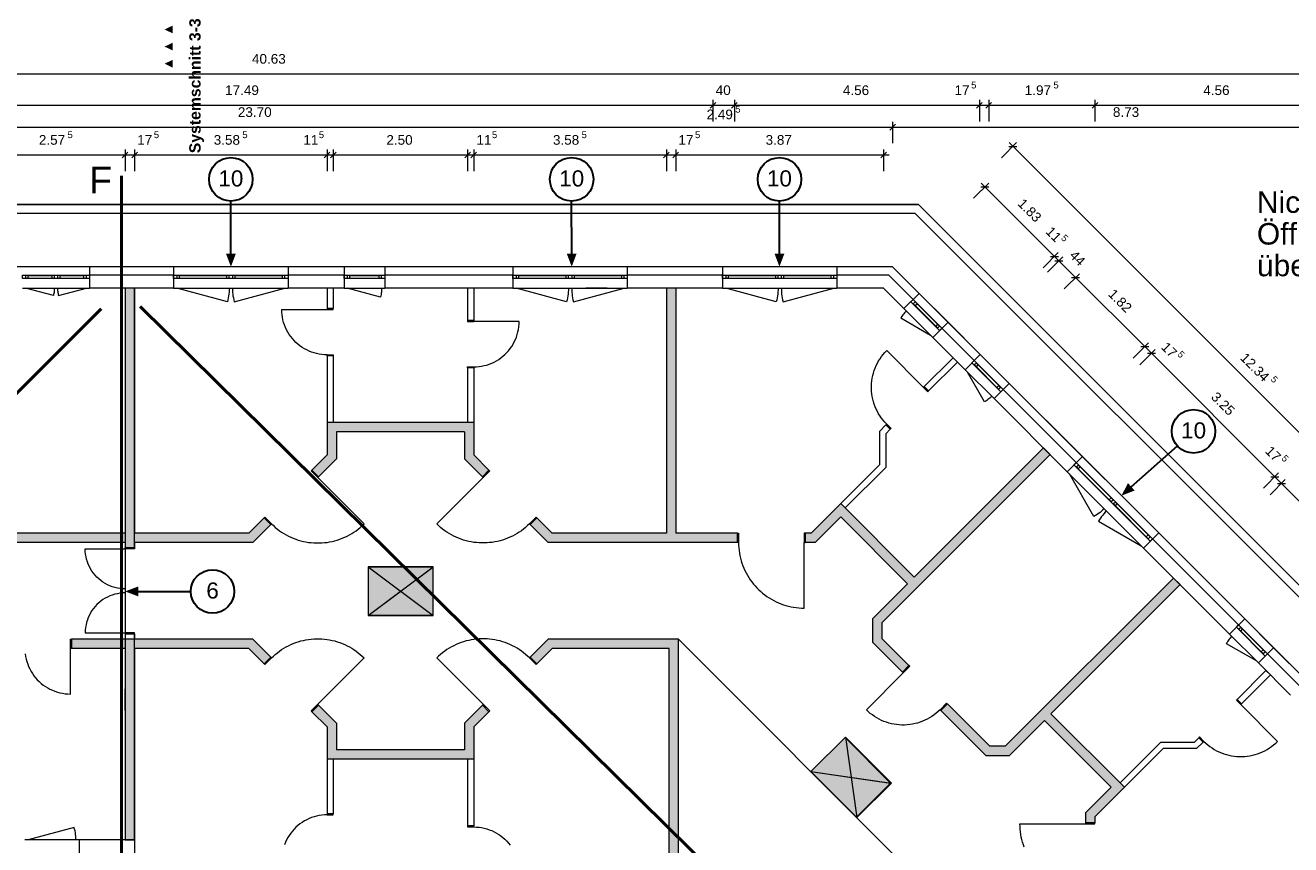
# Model space of a CAD drawing. Header units: millimetres. Extents: x -15507 to 123453, y -13113 to 44965.
# Tile 10 of 15: x 6964 to 30520, y 29710 to 44965. Entities that reach past the tile are written whole.
import ezdxf
from ezdxf.xclip import XClip

# ---------------------------------------------------------------- set-up
doc = ezdxf.new("R2010")
doc.units = ezdxf.units.MM
doc.header["$MEASUREMENT"] = 0
doc.header["$XCLIPFRAME"] = 0
for name, color, linetype in [('1-EG_1_0', 7, 'Continuous'), ('1-EG_1_Abschnitt 1_Erdgeschoss_Standard', 7, 'Continuous'), ('1-EG_1_EG', 7, 'Continuous'), ('T03 Cutfill', 7, 'Continuous'), ('Аннотация - Текст', 7, 'Continuous'), ('Чертеж и Рисунок', 7, 'Continuous')]:
    doc.layers.add(name, color=color, linetype=linetype)
doc.styles.add('СГЕНЕРИР_СТИЛЬ_1', font='arial.ttf')
doc.styles.add('СГЕНЕРИР_СТИЛЬ_2', font='arialbd.ttf')
doc.styles.add('СГЕНЕРИР_СТИЛЬ_5', font='arial.ttf')

# ---------------------------------------------------------------- blocks, each defined once
blk = doc.blocks.new('Чертеж_1_1', base_point=(21718, 6295))
at = {"layer": '1-EG_1_0', "linetype": 'Continuous', "lineweight": 18, "true_color": 0xf8991e}
for points in [[(8823, 40070), (8823, 35235), (8998, 35235), (8998, 40070)], [(16363, 35670), (16698, 35335), (20223, 35335), (20223, 35510), (19073, 35510), (19073, 40070), (18898, 40070), (18898, 35510), (16771, 35510), (16487, 35793)], [(12300, 36684), (12423, 36560), (12758, 36895), (12758, 37395), (15138, 37395), (15138, 36895), (15473, 36560), (15596, 36684), (15313, 36967), (15313, 37570), (12583, 37570), (12583, 36967)], [(21594, 35510), (21483, 35510), (21483, 35335), (21667, 35335), (22144, 35813), (23389, 34568), (22734, 33913), (22734, 33478), (23292, 32922), (23415, 33046), (22909, 33551), (22909, 33841), (26041, 36972), (25917, 37096), (23513, 34692), (22144, 36060)], [(11533, 35670), (11409, 35793), (11126, 35510), (8998, 35510), (8998, 35335), (11198, 35335)], [(8823, 35510), (6607, 35510), (6607, 35335), (8823, 35335)], [(28462, 34551), (28339, 34674), (25207, 31542), (24923, 31542), (24131, 32332), (24007, 32209), (24851, 31367), (25279, 31367), (25935, 32023), (27179, 30778), (26701, 30300), (26701, 30117), (26876, 30117), (26876, 30228), (27427, 30778), (26058, 32146)], [(8823, 33535), (7823, 33535), (7823, 33360), (8823, 33360)], [(8823, 33535), (8823, 29800), (8998, 29800), (8998, 33535)], [(11198, 33535), (8998, 33535), (8998, 33360), (11126, 33360), (11409, 33077), (11533, 33200)], [(16771, 33360), (18948, 33360), (18948, 29425), (18323, 28800), (18336, 28800), (18453, 28683), (19123, 29353), (19123, 33535), (16698, 33535), (16363, 33200), (16487, 33077)], [(12300, 32186), (12583, 31903), (12583, 31300), (15313, 31300), (15313, 31903), (15596, 32186), (15473, 32310), (15138, 31975), (15138, 31475), (12758, 31475), (12758, 31975), (12423, 32310)]]:
    blk.add_hatch(color=30, dxfattribs=at).paths.add_polyline_path(points)
at = {"layer": '1-EG_1_Abschnitt 1_Erdgeschoss_Standard', "linetype": 'Continuous', "lineweight": 0, "true_color": 0x000000}
for points in [[(14548, 34875), (13348, 34875), (13348, 33975)], [(23073, 30858), (22224, 31706), (21588, 31070)]]:
    blk.add_hatch(color=18, dxfattribs=at).paths.add_polyline_path(points)
at = {"layer": '1-EG_1_EG', "linetype": 'Continuous', "lineweight": 18, "true_color": 0xd3fefe}
for points in [[(13348, 34885), (13348, 33975), (14558, 33975), (14558, 34885)], [(22231, 31714), (21588, 31070), (22444, 30214), (23087, 30858)]]:
    blk.add_hatch(color=7, dxfattribs=at).paths.add_polyline_path(points)
at = {"layer": '1-EG_1_Abschnitt 1_Erdgeschoss_Standard', "color": 7, "linetype": 'Continuous', "lineweight": 18}
for p, q in [((23589, 41630), (-1072, 41630)), ((32996, 32223), (23589, 41630)), ((23109, 40470), (-592, 40470)), ((8161, 40470), (6911, 40470)), ((7021, 40305), (7456, 40305)), ((7616, 40305), (8051, 40305)), ((8161, 40470), (8161, 40070)), ((9726, 40470), (8161, 40470)), ((9726, 40310), (8161, 40310)), ((9726, 40310), (8161, 40310)), ((9726, 40470), (9726, 40070)), ((11856, 40470), (9726, 40470)), ((9836, 40305), (10711, 40305)), ((10871, 40305), (11746, 40305)), ((12898, 40470), (11856, 40470)), ((11856, 40470), (11856, 40070)), ((12898, 40310), (11856, 40310)), ((12898, 40310), (11856, 40310)), ((12898, 40470), (12898, 40070)), ((13658, 40470), (12898, 40470)), ((13008, 40305), (13548, 40305)), ((16041, 40470), (13658, 40470)), ((13658, 40470), (13658, 40070)), ((16041, 40310), (13658, 40310)), ((16041, 40310), (13658, 40310)), ((16041, 40470), (16041, 40070)), ((18171, 40470), (16041, 40470)), ((16151, 40305), (17026, 40305)), ((17186, 40305), (18061, 40305)), ((19943, 40470), (18171, 40470)), ((18171, 40470), (18171, 40070)), ((19943, 40310), (18171, 40310)), ((19943, 40310), (18171, 40310)), ((19943, 40470), (19943, 40070)), ((22073, 40470), (19943, 40470)), ((20053, 40305), (20928, 40305)), ((21088, 40305), (21963, 40305)), ((23109, 40470), (22073, 40470)), ((22073, 40470), (22073, 40070)), ((23042, 40310), (22073, 40310)), ((23042, 40310), (22073, 40310)), ((23491, 39861), (23042, 40310)), ((23491, 39861), (23042, 40310)), ((23604, 39974), (23109, 40470)), ((31836, 31742), (23109, 40470)), ((6911, 40070), (8161, 40070)), ((7021, 40255), (7456, 40255)), ((7616, 40255), (8051, 40255)), ((9726, 40070), (8161, 40070)), ((8823, 40070), (8823, 35510)), ((8998, 40070), (8823, 40070)), ((8998, 40070), (8998, 35510)), ((9726, 40070), (11856, 40070)), ((9836, 40255), (10711, 40255)), ((10871, 40255), (11746, 40255)), ((12898, 40070), (11856, 40070)), ((12583, 40070), (12583, 39695)), ((12698, 40070), (12583, 40070)), ((12698, 40070), (12698, 39695)), ((12898, 40070), (13658, 40070)), ((13008, 40255), (13548, 40255)), ((16041, 40070), (13658, 40070)), ((15198, 40070), (15198, 39470)), ((15313, 40070), (15198, 40070)), ((15313, 40070), (15313, 39470)), ((16041, 40070), (18171, 40070)), ((16151, 40255), (17026, 40255)), ((17186, 40255), (18061, 40255)), ((19943, 40070), (18171, 40070)), ((18898, 40070), (18898, 35510)), ((19073, 40070), (18898, 40070)), ((19073, 40070), (19073, 35510)), ((19943, 40070), (22073, 40070)), ((20053, 40255), (20928, 40255)), ((21088, 40255), (21963, 40255)), ((22943, 40070), (22073, 40070)), ((23322, 39691), (22943, 40070)), ((23604, 39974), (23322, 39691)), ((24142, 39437), (23604, 39974)), ((12698, 39695), (12583, 39695)), ((23322, 39691), (23859, 39154)), ((23530, 39745), (23912, 39363)), ((23565, 39780), (23947, 39398)), ((15313, 39470), (15198, 39470)), ((24142, 39437), (23859, 39154)), ((24743, 38836), (24142, 39437)), ((24460, 38553), (23859, 39154)), ((24630, 38723), (24029, 39324)), ((24630, 38723), (24029, 39324)), ((12583, 38810), (12583, 37570)), ((12698, 38810), (12583, 38810)), ((12698, 38810), (12698, 37570)), ((24237, 38776), (23700, 38238)), ((24319, 38694), (23781, 38157)), ((24319, 38694), (24237, 38776)), ((24743, 38836), (24460, 38553)), ((24704, 38641), (25086, 38259)), ((25280, 38298), (24743, 38836)), ((15198, 38585), (15198, 37570)), ((15313, 38585), (15198, 38585)), ((15313, 38585), (15313, 37570)), ((24460, 38553), (24998, 38015)), ((24669, 38606), (25051, 38224)), ((23781, 38157), (23700, 38238)), ((25280, 38298), (24998, 38015)), ((26528, 36824), (25167, 38185)), ((26528, 36824), (25167, 38185)), ((26642, 36937), (25280, 38298)), ((26359, 36654), (24998, 38015)), ((12583, 37570), (12583, 37395)), ((15313, 37570), (12583, 37570)), ((15313, 37570), (15313, 37395)), ((22986, 37524), (22866, 37404)), ((23067, 37443), (22986, 37524)), ((12583, 37395), (12583, 36967)), ((15138, 37395), (12758, 37395)), ((12758, 37395), (12758, 36895)), ((15138, 37395), (15138, 36895)), ((15313, 37395), (15313, 36967)), ((22866, 37404), (22866, 36782)), ((23067, 37443), (22981, 37356)), ((22981, 37356), (22981, 36734)), ((25917, 37096), (23513, 34692)), ((26041, 36972), (25917, 37096)), ((12583, 36967), (12300, 36684)), ((12758, 36895), (12423, 36560)), ((15473, 36560), (15138, 36895)), ((15596, 36684), (15313, 36967)), ((22866, 36782), (22144, 36060)), ((26041, 36972), (23636, 34568)), ((26642, 36937), (26359, 36654)), ((28063, 35516), (26642, 36937)), ((12423, 36560), (12300, 36684)), ((15596, 36684), (15473, 36560)), ((22981, 36734), (22226, 35979)), ((26359, 36654), (27780, 35233)), ((26567, 36707), (27144, 36131)), ((26603, 36743), (27179, 36166)), ((22144, 36060), (21594, 35510)), ((23513, 34692), (22144, 36060)), ((27292, 36053), (27868, 35477)), ((22144, 35813), (21667, 35335)), ((23389, 34568), (22144, 35813)), ((27257, 36018), (27833, 35442)), ((11409, 35793), (11126, 35510)), ((11533, 35670), (11198, 35335)), ((11533, 35670), (11409, 35793)), ((16487, 35793), (16363, 35670)), ((16698, 35335), (16363, 35670)), ((16771, 35510), (16487, 35793)), ((8823, 35510), (6607, 35510)), ((8823, 35335), (6607, 35335)), ((8823, 35335), (8823, 35235)), ((11126, 35510), (8998, 35510)), ((11198, 35335), (8998, 35335)), ((8998, 35335), (8998, 35235)), ((19073, 35335), (16698, 35335)), ((18898, 35510), (16771, 35510)), ((20223, 35510), (19073, 35510)), ((20223, 35335), (19073, 35335)), ((20223, 35510), (20223, 35335)), ((21594, 35510), (21483, 35510)), ((21483, 35510), (21483, 35335)), ((21667, 35335), (21483, 35335)), ((28063, 35516), (27780, 35233)), ((29551, 33801), (27950, 35403)), ((29551, 33801), (27950, 35403)), ((29664, 33914), (28063, 35516)), ((8998, 35235), (8823, 35235)), ((29382, 33631), (27780, 35233)), ((13348, 34875), (13348, 33975)), ((14548, 34875), (13348, 34875)), ((14548, 34875), (13348, 34875)), ((13348, 34875), (13348, 33975)), ((13348, 33975), (14548, 34875)), ((14548, 34875), (14548, 33975)), ((28339, 34674), (25207, 31542)), ((28462, 34551), (28339, 34674)), ((23389, 34568), (22734, 33913)), ((23513, 34445), (22909, 33841)), ((23636, 34568), (23513, 34445)), ((28462, 34551), (26058, 32146)), ((14548, 33975), (13348, 33975)), ((22734, 33913), (22734, 33478)), ((22909, 33841), (22909, 33551)), ((29664, 33914), (29382, 33631)), ((29626, 33720), (30007, 33338)), ((30202, 33377), (29664, 33914)), ((8911, 33535), (7823, 33535)), ((7823, 33535), (7823, 33360)), ((8823, 33635), (8823, 33535)), ((8998, 33635), (8823, 33635)), ((8998, 33535), (8823, 33535)), ((11198, 33535), (8911, 33535)), ((8998, 33635), (8998, 33535)), ((11533, 33200), (11198, 33535)), ((16698, 33535), (16363, 33200)), ((19123, 33535), (16698, 33535)), ((19123, 29353), (19123, 33535)), ((23292, 32922), (22734, 33478)), ((23415, 33046), (22909, 33551)), ((29382, 33631), (29919, 33094)), ((29590, 33684), (29972, 33303)), ((8823, 33360), (7823, 33360)), ((8823, 33360), (8823, 29800)), ((8998, 33360), (8998, 29800)), ((11126, 33360), (8998, 33360)), ((11409, 33077), (11126, 33360)), ((16771, 33360), (16487, 33077)), ((18948, 33360), (16771, 33360)), ((18948, 29425), (18948, 33360)), ((30202, 33377), (29919, 33094)), ((30690, 32662), (30089, 33264)), ((30690, 32662), (30089, 33264)), ((30803, 32776), (30202, 33377)), ((11533, 33200), (11409, 33077)), ((16487, 33077), (16363, 33200)), ((23415, 33046), (23292, 32922)), ((30520, 32493), (29919, 33094)), ((30060, 32953), (29523, 32415)), ((30142, 32871), (29604, 32334)), ((30142, 32871), (30060, 32953)), ((12423, 32310), (12300, 32186)), ((12758, 31975), (12423, 32310)), ((15473, 32310), (15138, 31975)), ((15596, 32186), (15473, 32310)), ((24131, 32332), (24007, 32209)), ((24923, 31542), (24131, 32332)), ((29604, 32334), (29523, 32415)), ((12583, 31903), (12300, 32186)), ((15596, 32186), (15313, 31903)), ((24851, 31367), (24007, 32209)), ((27427, 30778), (26058, 32146)), ((12583, 31903), (12583, 31475)), ((12758, 31975), (12758, 31475)), ((15138, 31975), (15138, 31475)), ((15313, 31903), (15313, 31475)), ((25935, 32023), (25279, 31367)), ((27179, 30778), (25935, 32023)), ((22224, 31706), (21588, 31070)), ((22224, 31706), (21588, 31070)), ((23073, 30858), (22224, 31706)), ((23073, 30858), (22224, 31706)), ((28100, 31614), (27345, 30860)), ((28722, 31614), (28100, 31614)), ((28809, 31701), (28722, 31614)), ((28890, 31620), (28770, 31499)), ((28890, 31620), (28809, 31701)), ((12583, 31475), (12583, 31300)), ((15138, 31475), (12758, 31475)), ((15313, 31475), (15313, 31300)), ((25279, 31367), (24851, 31367)), ((25207, 31542), (24923, 31542)), ((28148, 31499), (27427, 30778)), ((28770, 31499), (28148, 31499)), ((12583, 31300), (12583, 30285)), ((15313, 31300), (12583, 31300)), ((12698, 31300), (12698, 30285)), ((15198, 31300), (15198, 30060)), ((15313, 31300), (15313, 30060)), ((22436, 30222), (21588, 31070)), ((21588, 31070), (23073, 30858)), ((23073, 30858), (22436, 30222)), ((27179, 30778), (26701, 30300)), ((27427, 30778), (26876, 30228)), ((12698, 30285), (12583, 30285)), ((26701, 30300), (26701, 30117)), ((26876, 30228), (26876, 30117)), ((15313, 30060), (15198, 30060)), ((26876, 30117), (26701, 30117)), ((7966, 29800), (6956, 29800)), ((8998, 29800), (7966, 29800)), ((7966, 29800), (7966, 29400)), ((8998, 29800), (8823, 29800)), ((8998, 29800), (8998, 28800))]:
    blk.add_line(p, q, dxfattribs=at)
at = {"layer": '1-EG_1_Abschnitt 1_Erdgeschoss_Standard', "color": 7, "linetype": 'Continuous', "lineweight": 18, "flags": 128}
for points in [[(6911, 40310), (8161, 40310), (8161, 40250), (6911, 40250)], [(6971, 40255), (7021, 40255), (7021, 40305), (6971, 40305)], [(7506, 40305), (7456, 40305), (7456, 40255), (7506, 40255)], [(7566, 40255), (7616, 40255), (7616, 40305), (7566, 40305)], [(8101, 40305), (8051, 40305), (8051, 40255), (8101, 40255)], [(9726, 40310), (11856, 40310), (11856, 40250), (9726, 40250)], [(9786, 40255), (9836, 40255), (9836, 40305), (9786, 40305)], [(10761, 40305), (10711, 40305), (10711, 40255), (10761, 40255)], [(10821, 40255), (10871, 40255), (10871, 40305), (10821, 40305)], [(11796, 40305), (11746, 40305), (11746, 40255), (11796, 40255)], [(12898, 40310), (13658, 40310), (13658, 40250), (12898, 40250)], [(12958, 40255), (13008, 40255), (13008, 40305), (12958, 40305)], [(13598, 40305), (13548, 40305), (13548, 40255), (13598, 40255)], [(16041, 40310), (18171, 40310), (18171, 40250), (16041, 40250)], [(16101, 40255), (16151, 40255), (16151, 40305), (16101, 40305)], [(17076, 40305), (17026, 40305), (17026, 40255), (17076, 40255)], [(17136, 40255), (17186, 40255), (17186, 40305), (17136, 40305)], [(18111, 40305), (18061, 40305), (18061, 40255), (18111, 40255)], [(19943, 40310), (22073, 40310), (22073, 40250), (19943, 40250)], [(20003, 40255), (20053, 40255), (20053, 40305), (20003, 40305)], [(20978, 40305), (20928, 40305), (20928, 40255), (20978, 40255)], [(21038, 40255), (21088, 40255), (21088, 40305), (21038, 40305)], [(22013, 40305), (21963, 40305), (21963, 40255), (22013, 40255)], [(23491, 39861), (24029, 39324), (23986, 39281), (23449, 39819)], [(23495, 39780), (23530, 39745), (23565, 39780), (23530, 39815)], [(12583, 39695), (12583, 39675), (12698, 39675), (12698, 39695)], [(15198, 39470), (15198, 39450), (15313, 39450), (15313, 39470)], [(23983, 39363), (23947, 39398), (23912, 39363), (23947, 39327)], [(12583, 38810), (12583, 38830), (12698, 38830), (12698, 38810)], [(24630, 38723), (25167, 38185), (25125, 38143), (24587, 38680)], [(24633, 38641), (24669, 38606), (24704, 38641), (24669, 38677)], [(15198, 38585), (15198, 38605), (15313, 38605), (15313, 38585)], [(23700, 38238), (23686, 38224), (23767, 38143), (23781, 38157)], [(25121, 38224), (25086, 38259), (25051, 38224), (25086, 38189)], [(22986, 37524), (23000, 37538), (23081, 37457), (23067, 37443)], [(26528, 36824), (27950, 35403), (27907, 35360), (26486, 36782)], [(26532, 36743), (26567, 36707), (26603, 36743), (26567, 36778)], [(12423, 36560), (12409, 36546), (12286, 36670), (12300, 36684)], [(15596, 36684), (15610, 36670), (15487, 36546), (15473, 36560)], [(27214, 36131), (27179, 36166), (27144, 36131), (27179, 36096)], [(27221, 36053), (27257, 36018), (27292, 36053), (27257, 36089)], [(11533, 35670), (11547, 35684), (11423, 35807), (11409, 35793)], [(16487, 35793), (16473, 35807), (16349, 35684), (16363, 35670)], [(20223, 35510), (20243, 35510), (20243, 35335), (20223, 35335)], [(21483, 35510), (21463, 35510), (21463, 35335), (21483, 35335)], [(27904, 35442), (27868, 35477), (27833, 35442), (27868, 35406)], [(8998, 35235), (8998, 35215), (8823, 35215), (8823, 35235)], [(29551, 33801), (30089, 33264), (30046, 33221), (29509, 33759)], [(29555, 33720), (29590, 33684), (29626, 33720), (29590, 33755)], [(7823, 33360), (7803, 33360), (7803, 33535), (7823, 33535)], [(8998, 33635), (8998, 33655), (8823, 33655), (8823, 33635)], [(30043, 33303), (30007, 33338), (29972, 33303), (30007, 33267)], [(11533, 33200), (11547, 33186), (11423, 33063), (11409, 33077)], [(16487, 33077), (16473, 33063), (16349, 33186), (16363, 33200)], [(23292, 32922), (23306, 32908), (23429, 33031), (23415, 33046)], [(12423, 32310), (12409, 32324), (12286, 32200), (12300, 32186)], [(15596, 32186), (15610, 32200), (15487, 32324), (15473, 32310)], [(24007, 32209), (23993, 32223), (24116, 32347), (24131, 32332)], [(29604, 32334), (29590, 32320), (29509, 32401), (29523, 32415)], [(28890, 31620), (28904, 31634), (28823, 31715), (28809, 31701)], [(12583, 30285), (12583, 30265), (12698, 30265), (12698, 30285)], [(15198, 30060), (15198, 30040), (15313, 30040), (15313, 30060)], [(26701, 30117), (26701, 30097), (26876, 30097), (26876, 30117)]]:
    blk.add_lwpolyline(points, close=True, dxfattribs=at)
for points in [[(7506, 40070), (7505, 40050), (7504, 40030), (7502, 40010), (7500, 39990), (7497, 39971), (7492, 39951), (7488, 39932), (6971, 40070)], [(7566, 40070), (7566, 40050), (7567, 40030), (7569, 40010), (7572, 39990), (7575, 39971), (7579, 39951), (7584, 39932), (8101, 40070)], [(10761, 40070), (10760, 40034), (10758, 39997), (10754, 39961), (10750, 39925), (10744, 39889), (10736, 39853), (10727, 39818), (9786, 40070)], [(10821, 40070), (10821, 40034), (10823, 39997), (10827, 39961), (10831, 39925), (10838, 39889), (10845, 39853), (10854, 39818), (11796, 40070)], [(13598, 40070), (13598, 40046), (13596, 40022), (13594, 39998), (13591, 39975), (13587, 39951), (13582, 39928), (13576, 39904), (12958, 40070)], [(17076, 40070), (17075, 40034), (17073, 39997), (17069, 39961), (17065, 39925), (17059, 39889), (17051, 39853), (17042, 39818), (16101, 40070)], [(17136, 40070), (17136, 40034), (17138, 39997), (17142, 39961), (17146, 39925), (17153, 39889), (17160, 39853), (17169, 39818), (18111, 40070)], [(20978, 40070), (20977, 40034), (20975, 39997), (20972, 39961), (20967, 39925), (20961, 39889), (20954, 39853), (20945, 39818), (20003, 40070)], [(21038, 40070), (21039, 40034), (21041, 39997), (21044, 39961), (21049, 39925), (21055, 39889), (21062, 39853), (21071, 39818), (22013, 40070)], [(12583, 38830), (12534, 38831), (12485, 38836), (12436, 38843), (12388, 38853), (12341, 38865), (12294, 38881), (12248, 38899), (12204, 38920), (12161, 38943), (12119, 38969), (12078, 38997), (12040, 39028), (12003, 39060), (11968, 39095), (11936, 39132), (11905, 39170), (11877, 39211), (11851, 39252), (11828, 39296), (11807, 39340), (11789, 39386), (11774, 39433), (11761, 39480), (11751, 39528), (11744, 39577), (11739, 39626), (11738, 39675), (12583, 39675)], [(23364, 39649), (23347, 39632), (23331, 39614), (23316, 39596), (23302, 39577), (23288, 39557), (23275, 39537), (23262, 39517), (23817, 39197)], [(15313, 38605), (15362, 38606), (15411, 38611), (15460, 38618), (15508, 38628), (15555, 38640), (15602, 38656), (15648, 38674), (15692, 38695), (15736, 38718), (15777, 38744), (15818, 38772), (15856, 38803), (15893, 38835), (15928, 38870), (15960, 38907), (15991, 38945), (16019, 38986), (16045, 39027), (16068, 39071), (16089, 39115), (16107, 39161), (16123, 39208), (16135, 39255), (16145, 39303), (16152, 39352), (16157, 39401), (16158, 39450), (15313, 39450)], [(23000, 37538), (22966, 37574), (22934, 37611), (22904, 37650), (22876, 37690), (22850, 37732), (22826, 37775), (22804, 37819), (22785, 37864), (22768, 37910), (22753, 37957), (22741, 38005), (22731, 38053), (22724, 38101), (22719, 38150), (22716, 38199), (22716, 38249), (22719, 38298), (22724, 38347), (22731, 38395), (22741, 38443), (22753, 38491), (22768, 38538), (22785, 38584), (22804, 38629), (22826, 38673), (22850, 38716), (22876, 38758), (22904, 38798), (22934, 38837), (22966, 38874), (23000, 38910), (23686, 38224)], [(24955, 38058), (24938, 38041), (24920, 38025), (24902, 38010), (24883, 37995), (24863, 37982), (24843, 37969), (24823, 37956), (24503, 38510)], [(11547, 35684), (11582, 35650), (11619, 35617), (11657, 35586), (11696, 35556), (11737, 35529), (11778, 35502), (11821, 35478), (11864, 35455), (11909, 35434), (11954, 35415), (12000, 35397), (12046, 35382), (12094, 35368), (12141, 35356), (12189, 35346), (12238, 35338), (12287, 35333), (12336, 35329), (12385, 35327), (12434, 35327), (12483, 35329), (12532, 35333), (12581, 35338), (12629, 35346), (12677, 35356), (12725, 35368), (12772, 35382), (12819, 35397), (12865, 35415), (12910, 35434), (12954, 35455), (12998, 35478), (13041, 35502), (13082, 35529), (13122, 35556), (13162, 35586), (13200, 35617), (13237, 35650), (13272, 35684), (12409, 36546)], [(16349, 35684), (16314, 35650), (16277, 35617), (16239, 35586), (16200, 35556), (16159, 35529), (16118, 35502), (16075, 35478), (16032, 35455), (15987, 35434), (15942, 35415), (15896, 35397), (15850, 35382), (15802, 35368), (15755, 35356), (15707, 35346), (15658, 35338), (15609, 35333), (15560, 35329), (15511, 35327), (15462, 35327), (15413, 35329), (15364, 35333), (15315, 35338), (15267, 35346), (15219, 35356), (15171, 35368), (15124, 35382), (15077, 35397), (15031, 35415), (14986, 35434), (14942, 35455), (14898, 35478), (14856, 35502), (14814, 35529), (14774, 35556), (14734, 35586), (14696, 35617), (14659, 35650), (14624, 35684), (15487, 36546)], [(27048, 35965), (27024, 35941), (26998, 35918), (26972, 35896), (26945, 35876), (26917, 35856), (26888, 35837), (26859, 35819), (26401, 36612)], [(27091, 35922), (27067, 35898), (27044, 35872), (27022, 35846), (27001, 35819), (26982, 35791), (26963, 35762), (26945, 35733), (27738, 35275)], [(20243, 35335), (20244, 35286), (20247, 35237), (20252, 35188), (20259, 35139), (20268, 35091), (20278, 35043), (20291, 34996), (20306, 34949), (20322, 34902), (20341, 34857), (20361, 34812), (20383, 34768), (20406, 34725), (20432, 34683), (20459, 34642), (20488, 34602), (20518, 34563), (20550, 34526), (20583, 34490), (20618, 34455), (20654, 34422), (20691, 34390), (20730, 34360), (20770, 34331), (20811, 34304), (20853, 34278), (20896, 34255), (20940, 34233), (20985, 34213), (21030, 34194), (21077, 34178), (21124, 34163), (21171, 34150), (21219, 34140), (21267, 34131), (21316, 34124), (21365, 34119), (21414, 34116), (21463, 34115), (21463, 35335)], [(8823, 34473), (8774, 34474), (8726, 34479), (8678, 34487), (8631, 34498), (8584, 34512), (8539, 34529), (8495, 34549), (8452, 34572), (8411, 34598), (8371, 34626), (8333, 34657), (8298, 34690), (8265, 34726), (8234, 34763), (8206, 34803), (8180, 34844), (8157, 34887), (8137, 34931), (8120, 34976), (8106, 35023), (8095, 35070), (8087, 35118), (8082, 35167), (8081, 35215), (8823, 35215)], [(8823, 34398), (8774, 34396), (8726, 34391), (8678, 34383), (8631, 34372), (8584, 34358), (8539, 34341), (8495, 34321), (8452, 34298), (8411, 34273), (8371, 34244), (8333, 34213), (8298, 34180), (8265, 34145), (8234, 34107), (8206, 34068), (8180, 34026), (8157, 33984), (8137, 33939), (8120, 33894), (8106, 33847), (8095, 33800), (8087, 33752), (8082, 33704), (8081, 33655), (8823, 33655)], [(11547, 33186), (11582, 33220), (11619, 33253), (11657, 33284), (11696, 33314), (11737, 33341), (11778, 33368), (11821, 33392), (11864, 33415), (11909, 33436), (11954, 33455), (12000, 33473), (12046, 33488), (12094, 33502), (12141, 33514), (12189, 33524), (12238, 33532), (12287, 33537), (12336, 33541), (12385, 33543), (12434, 33543), (12483, 33541), (12532, 33537), (12581, 33532), (12629, 33524), (12677, 33514), (12725, 33502), (12772, 33488), (12819, 33473), (12865, 33455), (12910, 33436), (12954, 33415), (12998, 33392), (13041, 33368), (13082, 33341), (13122, 33314), (13162, 33284), (13200, 33253), (13237, 33220), (13272, 33186), (12409, 32324)], [(16349, 33186), (16314, 33220), (16277, 33253), (16239, 33284), (16200, 33314), (16159, 33341), (16118, 33368), (16075, 33392), (16032, 33415), (15987, 33436), (15942, 33455), (15896, 33473), (15850, 33488), (15802, 33502), (15755, 33514), (15707, 33524), (15658, 33532), (15609, 33537), (15560, 33541), (15511, 33543), (15462, 33543), (15413, 33541), (15364, 33537), (15315, 33532), (15267, 33524), (15219, 33514), (15171, 33502), (15124, 33488), (15077, 33473), (15031, 33455), (14986, 33436), (14942, 33415), (14898, 33392), (14856, 33368), (14814, 33341), (14774, 33314), (14734, 33284), (14696, 33253), (14659, 33220), (14624, 33186), (15487, 32324)], [(29424, 33589), (29407, 33572), (29392, 33554), (29376, 33535), (29362, 33516), (29348, 33497), (29335, 33477), (29322, 33456), (29877, 33136)], [(6964, 33262), (6971, 33213), (6981, 33165), (6994, 33118), (7009, 33071), (7027, 33025), (7048, 32981), (7071, 32937), (7097, 32896), (7125, 32855), (7156, 32817), (7188, 32780), (7223, 32745), (7260, 32713), (7298, 32682), (7339, 32654), (7381, 32628), (7424, 32605), (7468, 32584), (7514, 32566), (7561, 32550), (7608, 32538), (7656, 32528), (7705, 32521), (7754, 32516), (7803, 32515), (7803, 33360)], [(23993, 32223), (23957, 32189), (23920, 32157), (23881, 32127), (23841, 32098), (23799, 32072), (23756, 32048), (23712, 32027), (23667, 32007), (23621, 31990), (23574, 31975), (23527, 31963), (23478, 31953), (23430, 31945), (23381, 31940), (23332, 31938), (23283, 31938), (23234, 31940), (23185, 31945), (23136, 31952), (23088, 31962), (23040, 31975), (22994, 31989), (22947, 32006), (22902, 32025), (22858, 32047), (22815, 32071), (22773, 32097), (22733, 32125), (22694, 32155), (22657, 32187), (22621, 32221), (23306, 32908)], [(28904, 31634), (28940, 31600), (28977, 31568), (29016, 31538), (29056, 31510), (29098, 31484), (29141, 31460), (29185, 31438), (29230, 31419), (29277, 31402), (29323, 31387), (29371, 31375), (29419, 31365), (29468, 31357), (29517, 31352), (29566, 31350), (29615, 31350), (29664, 31352), (29713, 31357), (29761, 31365), (29810, 31375), (29857, 31387), (29904, 31402), (29950, 31419), (29995, 31438), (30039, 31460), (30082, 31484), (30124, 31510), (30164, 31538), (30203, 31568), (30241, 31600), (30276, 31634), (29590, 32320)], [(12583, 30265), (12534, 30264), (12485, 30259), (12436, 30252), (12388, 30242), (12341, 30229), (12294, 30214), (12248, 30196), (12204, 30175), (12161, 30152), (12119, 30126), (12078, 30098), (12040, 30067), (12003, 30035), (11968, 30000), (11936, 29963), (11905, 29925), (11877, 29884), (11851, 29842), (11828, 29799), (11807, 29755), (11789, 29709)], [(7906, 29800), (7905, 29833), (7903, 29867), (7900, 29900), (7896, 29933), (7890, 29965), (7883, 29998), (7875, 30030), (7016, 29800)], [(15313, 30040), (15362, 30039), (15411, 30034), (15460, 30027), (15508, 30017), (15555, 30004), (15602, 29989), (15648, 29971), (15692, 29950), (15736, 29927), (15777, 29901), (15818, 29873), (15856, 29842), (15893, 29810), (15928, 29775), (15960, 29738), (15991, 29700)], [(25560, 29664), (25544, 29710), (25529, 29757), (25517, 29805), (25506, 29853), (25497, 29901), (25490, 29950), (25485, 29999), (25482, 30048), (25481, 30097), (26701, 30097)]]:
    blk.add_lwpolyline(points, dxfattribs=at)
at = {"layer": '1-EG_1_EG', "color": 7, "linetype": 'Continuous', "lineweight": 18}
for p, q in [((-8894, 44059), (31936, 44059)), ((2276, 43476), (19766, 43476)), ((19713, 43423), (19819, 43529)), ((19766, 43576), (19766, 43176)), ((19766, 43476), (20166, 43476)), ((20113, 43423), (20219, 43529)), ((20166, 43576), (20166, 43176)), ((20166, 43476), (24726, 43476)), ((24673, 43423), (24779, 43529)), ((24726, 43576), (24726, 43176)), ((24726, 43476), (24901, 43476)), ((24848, 43423), (24954, 43529)), ((24901, 43576), (24901, 43176)), ((24901, 43476), (26876, 43476)), ((26823, 43423), (26929, 43529)), ((26876, 43576), (26876, 43176)), ((26876, 43476), (31436, 43476)), ((23056, 43015), (23162, 43122)), ((23109, 43168), (23109, 42768)), ((-592, 43068), (23109, 43068)), ((23109, 43068), (31936, 43068)), ((8823, 42651), (8823, 42251)), ((8998, 42651), (8998, 42251)), ((12583, 42651), (12583, 42251)), ((12698, 42651), (12698, 42251)), ((15198, 42651), (15198, 42251)), ((15313, 42651), (15313, 42251)), ((18898, 42651), (18898, 42251)), ((19073, 42651), (19073, 42251)), ((22943, 42651), (22943, 42251)), ((25419, 42780), (25136, 42497)), ((25273, 42710), (25423, 42710)), ((25278, 42780), (34147, 33911)), ((6249, 42551), (8823, 42551)), ((8770, 42498), (8876, 42604)), ((8823, 42551), (8998, 42551)), ((8945, 42498), (9051, 42604)), ((8998, 42551), (12583, 42551)), ((12530, 42498), (12636, 42604)), ((12583, 42551), (12698, 42551)), ((12645, 42498), (12751, 42604)), ((12698, 42551), (15198, 42551)), ((15145, 42498), (15251, 42604)), ((15198, 42551), (15313, 42551)), ((15260, 42498), (15366, 42604)), ((15313, 42551), (18898, 42551)), ((18845, 42498), (18951, 42604)), ((18898, 42551), (19073, 42551)), ((19020, 42498), (19126, 42604)), ((19073, 42551), (23043, 42551)), ((22890, 42498), (22996, 42604)), ((24900, 42027), (24617, 41744)), ((24754, 41956), (24904, 41956)), ((24758, 42027), (26123, 40662)), ((26194, 40732), (25911, 40449)), ((26276, 40651), (25993, 40368)), ((26048, 40662), (26198, 40662)), ((26123, 40662), (26205, 40580)), ((26130, 40580), (26280, 40580)), ((26205, 40580), (26516, 40269)), ((26587, 40340), (26304, 40057)), ((17798, 40070), (17398, 40070)), ((26441, 40269), (26591, 40269)), ((26516, 40269), (27803, 38982)), ((27874, 39053), (27591, 38770)), ((27997, 38929), (27714, 38646)), ((27728, 38982), (27878, 38982)), ((27803, 38982), (27927, 38858)), ((27852, 38858), (28002, 38858)), ((27927, 38858), (30225, 36560)), ((30295, 36631), (30013, 36348)), ((30150, 36560), (30300, 36560)), ((30225, 36560), (30348, 36437)), ((30419, 36507), (30136, 36224)), ((30273, 36437), (30423, 36437)), ((30348, 36437), (31635, 35150)), ((8998, 36270), (8998, 35870)), ((18898, 36270), (18898, 35870)), ((19073, 36270), (19073, 35870)), ((7723, 35510), (7323, 35510)), ((8823, 35215), (8823, 33635)), ((13348, 34885), (14558, 33975)), ((13348, 33975), (14558, 34885)), ((19123, 33535), (24901, 27757)), ((8823, 32210), (8823, 32610)), ((22231, 31714), (22444, 30214)), ((21588, 31070), (23087, 30858))]:
    blk.add_line(p, q, dxfattribs=at)
at = {"layer": '1-EG_1_EG', "color": 5, "linetype": 'Continuous', "lineweight": 18}
for p, q in [((-1072, 41630), (23589, 41630)), ((-1006, 41470), (23523, 41470)), ((23523, 41470), (32836, 32157)), ((23589, 41630), (32996, 32223))]:
    blk.add_line(p, q, dxfattribs=at)
at = {"layer": '1-EG_1_EG', "color": 7, "linetype": 'Continuous', "lineweight": 18, "flags": 128}
for points in [[(8998, 40070), (8823, 40070), (8823, 35235), (8998, 35235)], [(13348, 34885), (13348, 33975), (14558, 33975), (14558, 34885)], [(8998, 33635), (8823, 33635), (8823, 29800), (8998, 29800)], [(22231, 31714), (21588, 31070), (22444, 30214), (23087, 30858)]]:
    blk.add_lwpolyline(points, close=True, dxfattribs=at)
at = {"layer": '1-EG_1_EG', "color": 7, "linetype": 'Continuous', "lineweight": 18, "attachment_point": 1}
for s, insert, char_height, rotation, style in [('\\A1;{\\pql;\\fArial|b0|i0|c204|p0;\\W1.000000;▲ ▲ ▲}', (9531, 44125), 180, 90, 'СГЕНЕРИР_СТИЛЬ_1'), ('\\A1;{\\pql;\\fArial|b1|i0|c204|p0;\\W1.000000;Systemschnitt 3-3}', (10017, 42583), 210, 90, 'СГЕНЕРИР_СТИЛЬ_2'), ('\\A1;{\\pql;\\fArial|b0|i0|c204|p0;\\W1.000000;1.83}', (25553, 41756), 180, 315, 'СГЕНЕРИР_СТИЛЬ_1'), ('\\A1;{\\pql;\\fArial|b0|i0|c204|p0;\\W1.000000;11}', (26072, 41237), 180, 315, 'СГЕНЕРИР_СТИЛЬ_1'), ('\\A1;{\\pql;\\fArial|b0|i0|c204|p0;\\W1.000000;5}', (26325, 41082), 126, 315, 'СГЕНЕРИР_СТИЛЬ_1'), ('\\A1;{\\pql;\\fArial|b0|i0|c204|p0;\\W1.000000;44}', (26517, 40793), 180, 315, 'СГЕНЕРИР_СТИЛЬ_1'), ('\\A1;{\\pql;\\fArial|b0|i0|c204|p0;\\W1.000000;1.82}', (27236, 40073), 180, 315, 'СГЕНЕРИР_СТИЛЬ_1'), ('\\A1;{\\pql;\\fArial|b0|i0|c204|p0;\\W1.000000;17}', (28224, 39085), 180, 315, 'СГЕНЕРИР_СТИЛЬ_1'), ('\\A1;{\\pql;\\fArial|b0|i0|c204|p0;\\W1.000000;5}', (28491, 38916), 126, 315, 'СГЕНЕРИР_СТИЛЬ_1'), ('\\A1;{\\pql;\\fArial|b0|i0|c204|p0;\\W1.000000;12.34}', (29695, 38886), 180, 315, 'СГЕНЕРИР_СТИЛЬ_1'), ('\\A1;{\\pql;\\fArial|b0|i0|c204|p0;\\W1.000000;5}', (30228, 38452), 126, 315, 'СГЕНЕРИР_СТИЛЬ_1'), ('\\A1;{\\pql;\\fArial|b0|i0|c204|p0;\\W1.000000;3.25}', (29152, 38157), 180, 315, 'СГЕНЕРИР_СТИЛЬ_1'), ('\\A1;{\\pql;\\fArial|b0|i0|c204|p0;\\W1.000000;17}', (30159, 37150), 180, 315, 'СГЕНЕРИР_СТИЛЬ_1'), ('\\A1;{\\pql;\\fArial|b0|i0|c204|p0;\\W1.000000;5}', (30427, 36980), 126, 315, 'СГЕНЕРИР_СТИЛЬ_1')]:
    blk.add_mtext(s, dxfattribs=dict(at, insert=insert, char_height=char_height, rotation=rotation, style=style))
at = {"layer": '1-EG_1_EG', "color": 7, "linetype": 'Continuous', "lineweight": 18, "attachment_point": 1, "style": 'СГЕНЕРИР_СТИЛЬ_1'}
for s, insert, char_height in [('\\A1;{\\pql;\\fArial|b0|i0|c204|p0;\\W1.000000;40.63}', (11184, 44430), 180), ('\\A1;{\\pql;\\fArial|b0|i0|c204|p0;\\W1.000000;17.49}', (10684, 43846), 180), ('\\A1;{\\pql;\\fArial|b0|i0|c204|p0;\\W1.000000;40}', (19817, 43846), 180), ('\\A1;{\\pql;\\fArial|b0|i0|c204|p0;\\W1.000000;4.56}', (22184, 43846), 180), ('\\A1;{\\pql;\\fArial|b0|i0|c204|p0;\\W1.000000;17}', (24263, 43846), 180), ('\\A1;{\\pql;\\fArial|b0|i0|c204|p0;\\W1.000000;5}', (24572, 43915), 126), ('\\A1;{\\pql;\\fArial|b0|i0|c204|p0;\\W1.000000;1.97}', (25570, 43846), 180), ('\\A1;{\\pql;\\fArial|b0|i0|c204|p0;\\W1.000000;5}', (26104, 43915), 126), ('\\A1;{\\pql;\\fArial|b0|i0|c204|p0;\\W1.000000;4.56}', (28894, 43846), 180), ('\\A1;{\\pql;\\fArial|b0|i0|c204|p0;\\W1.000000;23.70}', (10922, 43439), 180), ('\\A1;{\\pql;\\fArial|b0|i0|c204|p0;\\W1.000000;2.49}', (19647, 43396), 180), ('\\A1;{\\pql;\\fArial|b0|i0|c204|p0;\\W1.000000;5}', (20181, 43465), 126), ('\\A1;{\\pql;\\fArial|b0|i0|c204|p0;\\W1.000000;8.73}', (27211, 43439), 180), ('\\A1;{\\pql;\\fArial|b0|i0|c204|p0;\\W1.000000;2.57}', (7217, 42921), 180), ('\\A1;{\\pql;\\fArial|b0|i0|c204|p0;\\W1.000000;5}', (7751, 42990), 126), ('\\A1;{\\pql;\\fArial|b0|i0|c204|p0;\\W1.000000;17}', (9048, 42921), 180), ('\\A1;{\\pql;\\fArial|b0|i0|c204|p0;\\W1.000000;5}', (9357, 42990), 126), ('\\A1;{\\pql;\\fArial|b0|i0|c204|p0;\\W1.000000;3.58}', (10472, 42921), 180), ('\\A1;{\\pql;\\fArial|b0|i0|c204|p0;\\W1.000000;5}', (11005, 42990), 126), ('\\A1;{\\pql;\\fArial|b0|i0|c204|p0;\\W1.000000;11}', (12140, 42921), 180), ('\\A1;{\\pql;\\fArial|b0|i0|c204|p0;\\W1.000000;5}', (12429, 42990), 126), ('\\A1;{\\pql;\\fArial|b0|i0|c204|p0;\\W1.000000;2.50}', (13686, 42921), 180), ('\\A1;{\\pql;\\fArial|b0|i0|c204|p0;\\W1.000000;11}', (15363, 42921), 180), ('\\A1;{\\pql;\\fArial|b0|i0|c204|p0;\\W1.000000;5}', (15652, 42990), 126), ('\\A1;{\\pql;\\fArial|b0|i0|c204|p0;\\W1.000000;3.58}', (16787, 42921), 180), ('\\A1;{\\pql;\\fArial|b0|i0|c204|p0;\\W1.000000;5}', (17320, 42990), 126), ('\\A1;{\\pql;\\fArial|b0|i0|c204|p0;\\W1.000000;17}', (19123, 42921), 180), ('\\A1;{\\pql;\\fArial|b0|i0|c204|p0;\\W1.000000;5}', (19432, 42990), 126), ('\\A1;{\\pql;\\fArial|b0|i0|c204|p0;\\W1.000000;3.87}', (20746, 42921), 180)]:
    blk.add_mtext(s, dxfattribs=dict(at, insert=insert, char_height=char_height))

msp = doc.modelspace()

# ---------------------------------------------------------------- hatches: boundary and pattern name
at = {"layer": 'T03 Cutfill', "linetype": 'Continuous', "lineweight": 30}
for points in [[(10791.9, 40715.7), (10699.6, 40715.8), (10791.8, 40470), (10884.3, 40715.7)], [(17135.6, 40715.7), (17043.3, 40715.8), (17135.5, 40470), (17228, 40715.7)], [(21003.1, 40715.7), (20910.7, 40715.8), (21003, 40470), (21095.5, 40715.7)], [(27553.5, 36372.2), (27615, 36303.2), (27370.2, 36208.5), (27492, 36441.1)], [(9068.7, 34425), (9068.8, 34517.4), (8823, 34425.2), (9068.7, 34332.7)]]:
    msp.add_hatch(color=5, dxfattribs=at).paths.add_polyline_path(points)

# ---------------------------------------------------------------- linework, layer by layer
at = {"color": 1, "linetype": 'Continuous', "lineweight": 50}
for p, q in [((8757.6, 27240), (8757.6, 42160.9)), ((8374.3, 39686.7), (-2153.3, 29159.2)), ((19819.3, 29157.2), (9103.9, 39728.3))]:
    msp.add_line(p, q, dxfattribs=at)
at = {"color": 5, "linetype": 'Continuous', "lineweight": 30}
for p, q in [((10791.6, 40715.7), (10791.5, 41692.8)), ((17135.3, 40715.7), (17135.2, 41692.8)), ((21002.8, 40715.7), (21002.7, 41692.8)), ((27553.5, 36372.2), (28410.8, 37136.7)), ((9068.7, 34425.4), (10045.8, 34425.4))]:
    msp.add_line(p, q, dxfattribs=at)
for centre in [(10791.3, 42097.3), (17135, 42097.3), (21002.5, 42097.3), (28712.8, 37405.8), (10450.3, 34425.7)]:
    msp.add_circle(centre, 404.5, dxfattribs=at)

# ---------------------------------------------------------------- block references
at = {"layer": 'Чертеж и Рисунок', "color": 161, "linetype": 'Continuous', "lineweight": 40, "true_color": 0x83aefe}
ref = msp.add_blockref('Чертеж_1_1', (21717.7, 6295.2), dxfattribs=at)
XClip(ref).set_block_clipping_path([(-15535.5408801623, -13113.286836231), (71649.870074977, 45367.8458842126)])

# ---------------------------------------------------------------- texts
at = {"layer": 'Аннотация - Текст', "color": 1, "linetype": 'Continuous', "lineweight": 30, "true_color": 0xff0909, "insert": (8365.6, 42334.7), "char_height": 500, "attachment_point": 2, "style": 'СГЕНЕРИР_СТИЛЬ_5'}
msp.add_mtext('\\A1;{\\pqc;\\fArial|b0|i0|c204|p0;\\W1.000000;F}', dxfattribs=at)
at = {"layer": 'Аннотация - Текст', "color": 5, "linetype": 'Continuous', "lineweight": 30, "char_height": 300, "attachment_point": 2, "rotation": 359.99527, "style": 'СГЕНЕРИР_СТИЛЬ_5'}
for insert in [(10791.3, 42264.5), (17135, 42264.5), (21002.5, 42264.5)]:
    msp.add_mtext('\\A1;{\\pqc;\\fArial|b0|i0|c204|p0;\\W1.000000;10}', dxfattribs=dict(at, insert=insert))
at = {"layer": 'Аннотация - Текст', "color": 5, "linetype": 'Continuous', "lineweight": 0, "insert": (29890.2, 41873), "char_height": 400, "width": 12426.45, "attachment_point": 1, "line_spacing_factor": 0.884997, "style": 'СГЕНЕРИР_СТИЛЬ_5'}
msp.add_mtext('\\A1;{\\pql;\\fArial|b0|i0|c204|p0;\\W1.000000;Nicht bezeichnete Außenwandöffnungen: Pos. 9\\P\\pql;\\fArial|b0|i0|c204|p0;\\W1.000000;Öffnungen in Innenwänden mit KS-Flachsturz überdecken}', dxfattribs=at)
at = {"layer": 'Аннотация - Текст', "color": 5, "linetype": 'Continuous', "lineweight": 30, "char_height": 300, "attachment_point": 2, "style": 'СГЕНЕРИР_СТИЛЬ_5'}
for s, insert in [('\\A1;{\\pqc;\\fArial|b0|i0|c204|p0;\\W1.000000;10}', (28712.8, 37572.9)), ('\\A1;{\\pqc;\\fArial|b0|i0|c204|p0;\\W1.000000;6}', (10450.3, 34592.8))]:
    msp.add_mtext(s, dxfattribs=dict(at, insert=insert))

doc.saveas('drawing.dxf')
